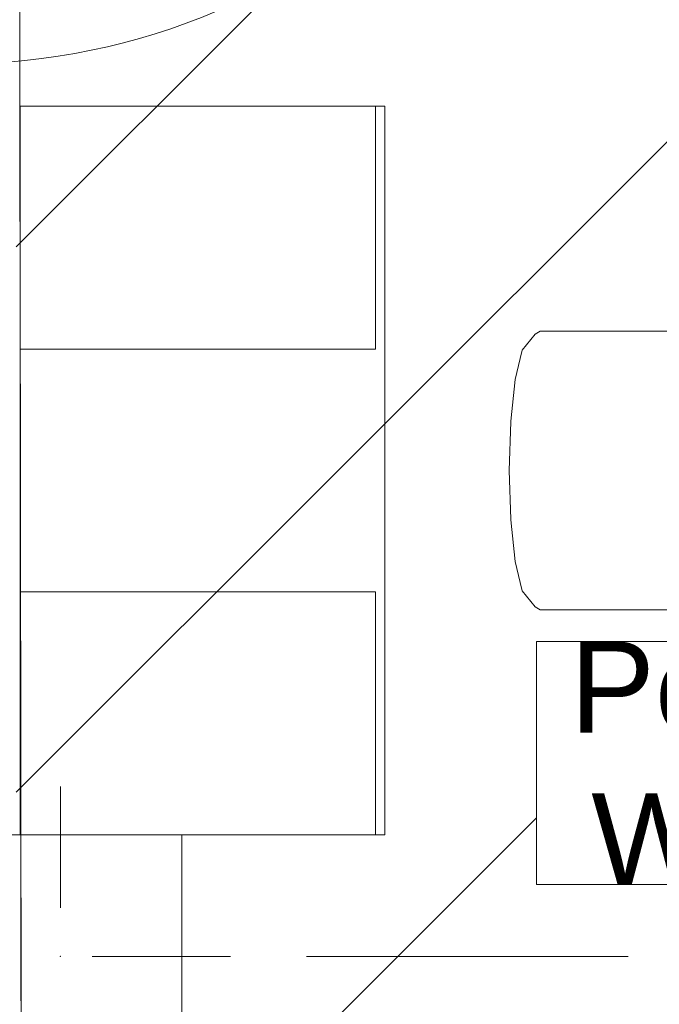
# Model space of a CAD drawing. Header units: millimetres. Extents: x -47038 to 86296, y -75637 to 48966.
# Tile 131 of 174: x -31907 to -30855, y 29702 to 31323. Entities that reach past the tile are written whole.
import ezdxf

# ---------------------------------------------------------------- set-up
doc = ezdxf.new("R2010")
doc.units = ezdxf.units.MM
doc.linetypes.add('Przerywana', pattern=[564.444447, 282.222223, -282.222223])
doc.linetypes.add('Przerywana podwójnie', pattern=[109.361107, 52.916665, -21.166666, 14.111111, -21.166666])
for name, color, linetype, lineweight, true_color in [('320 - W Umeblowanie_Nr_pióra__95', 7, 'Continuous', 20, 0x7c7c7c), ('410-K Osie główne_Nr_pióra__95', 7, 'Continuous', 20, 0x7c7c7c), ('440-K Słupy_Nr_pióra__95', 7, 'Continuous', 20, 0x7c7c7c), ('460 - Stropy_Nr_pióra__95', 7, 'Continuous', 20, 0x7c7c7c), ('Nowe_460 - Stropy_Nr_pióra__95', 7, 'Continuous', 13, 0x7c7c7c), ('Nowe_Drzwi Archicad_Nr_pióra__95', 7, 'Continuous', 25, 0x7c7c7c)]:
    doc.layers.add(name, color=color, linetype=linetype, lineweight=lineweight, true_color=true_color)
doc.layers.add('AP_zakres_Oopracowania', color=7, linetype='Continuous', lineweight=5)
doc.layers.add('XREF', color=8, linetype='Continuous', lineweight=9)
doc.styles.get("Standard").update_dxf_attribs({"font": 'arial.ttf'})

# ---------------------------------------------------------------- blocks, each defined once
blk = doc.blocks.new('parter 2025.10.15')
at = {"layer": '320 - W Umeblowanie_Nr_pióra__95', "color": 8, "linetype": 'Przerywana', "lineweight": 5}
for p, q in [((713.89, 2573.81), (713.89, 2533.81)), ((713.89, 2533.81), (655.39, 2533.81)), ((713.89, 2493.81), (655.39, 2493.81)), ((713.89, 2453.81), (713.89, 2493.81))]:
    blk.add_line(p, q, dxfattribs=at)
at = {"layer": '320 - W Umeblowanie_Nr_pióra__95', "color": 8, "linetype": 'Continuous', "lineweight": 5}
for p, q in [((738.02, 2533.6), (740.13, 2536.28)), ((740.13, 2536.28), (740.99, 2536.74)), ((740.99, 2536.74), (744.1, 2536.74)), ((744.1, 2536.74), (747.7, 2536.74)), ((747.7, 2536.74), (768.61, 2536.74)), ((736.86, 2528.79), (737.93, 2533.39)), ((737.93, 2533.39), (738.02, 2533.6)), ((736.15, 2521.92), (736.86, 2528.79)), ((735.89, 2513.81), (736.13, 2521.81)), ((736.13, 2521.81), (736.15, 2521.92)), ((735.89, 2513.81), (736.13, 2505.81)), ((736.13, 2505.81), (736.15, 2505.7)), ((736.15, 2505.7), (736.86, 2498.82)), ((736.86, 2498.82), (737.93, 2494.23)), ((737.93, 2494.23), (738.02, 2494.02)), ((738.02, 2494.02), (740.13, 2491.34)), ((740.13, 2491.34), (740.99, 2490.88)), ((740.99, 2490.88), (744.1, 2490.88)), ((744.1, 2490.88), (747.7, 2490.88)), ((747.7, 2490.88), (768.61, 2490.88))]:
    blk.add_line(p, q, dxfattribs=at)
at = {"layer": '320 - W Umeblowanie_Nr_pióra__95', "color": 8, "linetype": 'Continuous', "lineweight": 5, "flags": 128}
blk.add_lwpolyline([(655.39, 2573.81), (655.39, 2453.81), (715.39, 2453.81), (715.39, 2573.81)], close=True, dxfattribs=at)
at = {"layer": '410-K Osie główne_Nr_pióra__95', "color": 8, "linetype": 'Przerywana podwójnie', "lineweight": 5}
blk.add_line((-63, 2433.81), (1039.92, 2433.81), dxfattribs=at)
at = {"layer": '440-K Słupy_Nr_pióra__95', "color": 8, "linetype": 'Continuous', "lineweight": 5}
for p, q in [((662.01, 2441.81), (662.01, 2461.81)), ((670.01, 2433.81), (690.01, 2433.81))]:
    blk.add_line(p, q, dxfattribs=at)
at = {"layer": '440-K Słupy_Nr_pióra__95', "color": 8, "linetype": 'Continuous', "lineweight": 5, "flags": 128}
blk.add_lwpolyline([(642.01, 2413.81), (682.01, 2413.81), (682.01, 2453.81), (642.01, 2453.81)], close=True, dxfattribs=at)
at = {"layer": '440-K Słupy_Nr_pióra__95', "color": 8, "linetype": 'Continuous', "lineweight": 5}
blk.add_point((662.01, 2433.81), dxfattribs=at)
at = {"layer": '460 - Stropy_Nr_pióra__95', "color": 8, "linetype": 'Continuous', "lineweight": 5, "flags": 128}
blk.add_lwpolyline([(6.75, 7.87), (658.57, 7.05), (655.73, 2276.77), (655.14, 2747.25), (654.75, 3058.7), (10.58, 3058.7)], close=True, dxfattribs=at)
at = {"layer": 'Nowe_460 - Stropy_Nr_pióra__95', "color": 8, "linetype": 'Continuous', "lineweight": 5, "flags": 128}
blk.add_lwpolyline([(1099.75, 2747.25), (655.14, 2747.25), (655.73, 2276.77), (1099.75, 2276.77)], close=True, dxfattribs=at)
at = {"layer": 'Nowe_Drzwi Archicad_Nr_pióra__95', "color": 8, "linetype": 'Continuous', "lineweight": 5}
blk.add_arc((644.78, 2690.73), 110, 270.0718, 0.0718, dxfattribs=at)

msp = doc.modelspace()

# ---------------------------------------------------------------- block references
at = {"layer": 'XREF', "xscale": 10, "yscale": 10, "zscale": 10}
msp.add_blockref('parter 2025.10.15', (-38460.6, 5442.3), dxfattribs=at)

# ---------------------------------------------------------------- next in the draw order: hatches: boundary and pattern name
at = {"layer": 'AP_zakres_Oopracowania'}
h = msp.add_hatch(dxfattribs=at)
h.set_pattern_fill('ANSI31', color=256, scale=200, style=0)
h.paths.add_polyline_path([(-27793.2, 32584.8), (-31913.2, 32584.8), (-31913.2, 28539.9), (-27793.2, 28539.9)])
h.paths.add_polyline_path([(-31094.5, 29743.2), (-28160.7, 29743.2), (-28160.7, 30409.1), (-31094.5, 30409.1)], flags=24)

# ---------------------------------------------------------------- next in the draw order: texts
at = {"layer": 'AP_zakres_Oopracowania', "insert": (-29627.6, 30076.1), "char_height": 150, "width": 2858.975, "attachment_point": 5, "bg_fill": 19, "box_fill_scale": 1, "bg_fill_color": 256, "bg_fill_true_color": 13158600, "bg_fill_transparency": 0}
msp.add_mtext('Poza zakresem opracowania.\\PWentylacja bytowa istniejąca', dxfattribs=at)

doc.saveas('drawing.dxf')
